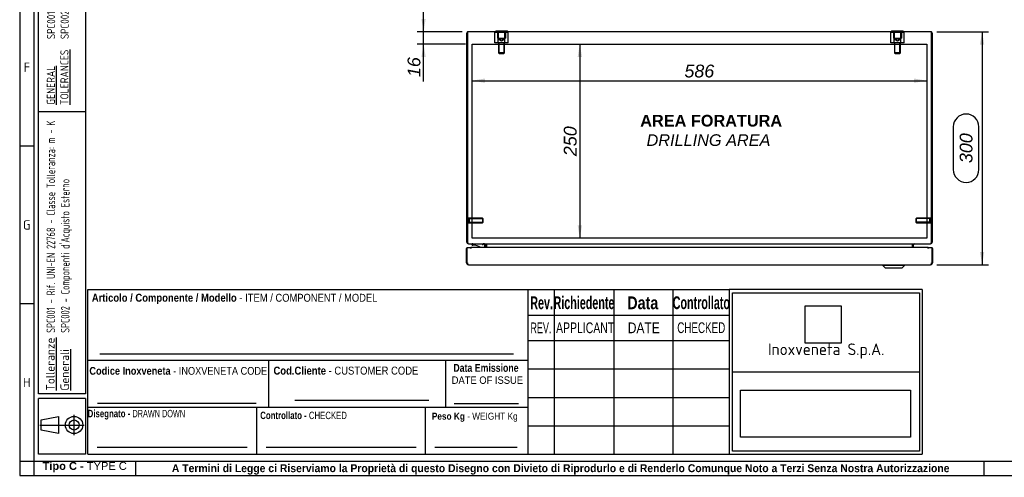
# Model space of a CAD drawing. Extents: x 6 to 412, y 11 to 288.
# Tile 1 of 3: x 6 to 218, y 11 to 109. Entities that reach past the tile are written whole.
import ezdxf
from ezdxf.enums import TextEntityAlignment as Align
from ezdxf.lldxf.tags import DXFTag

# ---------------------------------------------------------------- set-up
doc = ezdxf.new("R2010")
doc.units = 0
doc.layers.get('0').update_dxf_attribs({"linetype": 'CONTINUOUS'})
for name, color, linetype in [('_TRANSLATION', 7, 'CONTINUOUS'), ('AE00417_01', 7, 'CONTINUOUS'), ('AE00907_02', 7, 'CONTINUOUS'), ('C0000000', 7, 'CONTINUOUS'), ('C0000000_04', 7, 'CONTINUOUS'), ('C0000000_05', 7, 'CONTINUOUS'), ('C0000000_08', 7, 'CONTINUOUS'), ('C0000000_22', 7, 'CONTINUOUS'), ('C0000000_65', 7, 'CONTINUOUS'), ('DEFAULT', 7, 'CONTINUOUS'), ('DV5_DEFAULT', 7, 'CONTINUOUS'), ('SBAVATURE', 7, 'CONTINUOUS'), ('SERRATURA_SUP', 7, 'CONTINUOUS')]:
    doc.layers.add(name, color=color, linetype=linetype)
doc.styles.add('SEACAD_ARIAL', font='arial.ttf')
doc.styles.add('SEACAD_ARIAL_NARROW', font='ARIALN.TTF', dxfattribs={"width": 0.8})
doc.styles.add('SEACAD_ARIALB', font='arialbd.ttf', dxfattribs={"width": 0.9})
doc.styles.add('SEACAD_ARIALI', font='ariali.ttf')
doc.styles.add('SEACAD_SOLID_EDGE_ANSI', font='seans.ttf', dxfattribs={"width": 0.9})
doc.styles.add('SEACAD_SOLID_EDGE_ANSIB', font='seansbd.ttf', dxfattribs={"width": 0.9})
tags = doc.linetypes.add('CENTER2', pattern=[28.575, 19.05, -3.175, 3.175, -3.175]).pattern_tags.tags
tags[10:11] = [DXFTag(74, 4), DXFTag(75, 0), DXFTag(340, '0'), DXFTag(46, 0.0), DXFTag(50, 0.0), DXFTag(44, 0.0), DXFTag(45, 0.0)]
tags[8:9] = [DXFTag(74, 4), DXFTag(75, 0), DXFTag(340, '0'), DXFTag(46, 0.0), DXFTag(50, 0.0), DXFTag(44, 0.0), DXFTag(45, 0.0)]
tags[6:7] = [DXFTag(74, 4), DXFTag(75, 0), DXFTag(340, '0'), DXFTag(46, 0.0), DXFTag(50, 0.0), DXFTag(44, 0.0), DXFTag(45, 0.0)]
tags[4:5] = [DXFTag(74, 4), DXFTag(75, 0), DXFTag(340, '0'), DXFTag(46, 0.0), DXFTag(50, 0.0), DXFTag(44, 0.0), DXFTag(45, 0.0)]
tags = doc.linetypes.add('HIDDEN2', pattern=[4.7625, 3.175, -1.5875]).pattern_tags.tags
tags[6:7] = [DXFTag(74, 4), DXFTag(75, 0), DXFTag(340, '0'), DXFTag(46, 0.0), DXFTag(50, 0.0), DXFTag(44, 0.0), DXFTag(45, 0.0)]
tags[4:5] = [DXFTag(74, 4), DXFTag(75, 0), DXFTag(340, '0'), DXFTag(46, 0.0), DXFTag(50, 0.0), DXFTag(44, 0.0), DXFTag(45, 0.0)]
doc.dimstyles.new('ISO', dxfattribs={"dimtxt": 0.458333, "dimasz": 0.458333, "dimexe": 0.229167, "dimexo": 0.229167, "dimgap": 0.114583, "dimtad": 1, "dimdec": 1, "dimlfac": 6, "dimtxsty": 'SEACAD_ARIAL', "dimsah": 1, "dimcen": 0.229167, "dimadec": 1, "dimazin": 3, "dimtfac": 0.7, "dimtdec": 3, "dimtmove": 0, "dimatfit": 3})
picture_1 = doc.add_image_def('image1.jpg', size_in_pixel=(55, 57))
picture_2 = doc.add_image_def('image2.bmp', size_in_pixel=(138, 38))

# ---------------------------------------------------------------- blocks, each defined once
blk = doc.blocks.new('SE4')
at = {"layer": 'AE00417_01', "color": 7, "linetype": 'HIDDEN2'}
for p, q in [((102.54, 66.31), (102.37, 66.31)), ((102.54, 66.31), (102.54, 65.06)), ((102.7, 66.19), (102.7, 65.19)), ((105.58, 66.19), (102.7, 66.19)), ((102.7, 66.09), (105.68, 66.09)), ((105.58, 66.19), (105.58, 65.19)), ((105.7, 66.06), (105.58, 66.19)), ((105.7, 65.31), (105.7, 66.06)), ((198.76, 66.19), (198.64, 66.06)), ((198.64, 66.06), (198.64, 65.31)), ((201.64, 66.09), (198.66, 66.09)), ((198.76, 65.19), (198.76, 66.19)), ((201.64, 66.19), (198.76, 66.19)), ((201.64, 65.19), (201.64, 66.19)), ((201.8, 65.06), (201.8, 66.31)), ((201.97, 66.31), (201.8, 66.31)), ((102.37, 65.06), (102.54, 65.06)), ((102.7, 65.29), (105.68, 65.29)), ((102.7, 65.19), (105.58, 65.19)), ((105.58, 65.19), (105.7, 65.31)), ((198.64, 65.31), (198.76, 65.19)), ((201.64, 65.29), (198.66, 65.29)), ((198.76, 65.19), (201.64, 65.19)), ((201.8, 65.06), (201.97, 65.06))]:
    blk.add_line(p, q, dxfattribs=at)
at = {"layer": 'AE00417_01', "color": 7, "linetype": 'CONTINUOUS'}
for p, q in [((102.37, 66.31), (102.37, 66.31)), ((201.97, 66.31), (201.97, 66.31)), ((102.37, 65.06), (102.37, 65.06)), ((201.97, 65.06), (201.97, 65.06))]:
    blk.add_line(p, q, dxfattribs=at)
at = {"layer": 'AE00417_01', "color": 7, "linetype": 'HIDDEN2'}
for centre, start, end in [((102.62, 66.19), 180, 0), ((201.72, 66.19), 180, 0), ((102.62, 65.19), 0, 180), ((201.72, 65.19), 0, 180)]:
    blk.add_arc(centre, 0.0833, start, end, dxfattribs=at)
at = {"layer": 'AE00907_02', "color": 7, "linetype": 'CONTINUOUS'}
for centre, start, end in [((103.2, 105.16), 178.0727, 180), ((103.2, 98.53), 180, 181.9273)]:
    blk.add_arc(centre, 0.833, start, end, dxfattribs=at)
at = {"layer": 'C0000000', "color": 7, "linetype": 'HIDDEN2'}
for p, q in [((108.95, 105.99), (108.23, 105.99)), ((108.23, 103.82), (108.23, 105.99)), ((108.84, 105.99), (108.84, 104.82)), ((110.39, 105.99), (108.95, 105.99)), ((108.95, 103.82), (108.95, 105.99)), ((108.97, 105.99), (108.97, 104.82)), ((110.37, 104.82), (110.37, 105.99)), ((111.11, 105.99), (110.39, 105.99)), ((110.39, 103.82), (110.39, 105.99)), ((110.5, 105.99), (110.5, 104.82)), ((111.11, 103.82), (111.11, 105.99)), ((108.95, 103.82), (108.23, 103.82)), ((108.84, 104.82), (110.5, 104.82)), ((110.39, 103.82), (108.95, 103.82)), ((108.97, 104.82), (108.97, 104.66)), ((108.97, 104.66), (110.37, 104.66)), ((108.97, 104.66), (109.67, 104.24)), ((109, 103.82), (109, 101.66)), ((109.13, 101.53), (109.13, 103.82)), ((109.67, 104.24), (110.37, 104.66)), ((110.21, 101.53), (110.21, 103.82)), ((110.34, 101.66), (110.34, 103.82)), ((110.37, 104.66), (110.37, 104.82)), ((111.11, 103.82), (110.39, 103.82)), ((110.34, 101.66), (109, 101.66)), ((109, 101.66), (109.17, 101.49)), ((109.17, 101.49), (110.17, 101.49)), ((110.17, 101.49), (110.34, 101.66))]:
    blk.add_line(p, q, dxfattribs=at)
at = {"layer": 'C0000000', "color": 7, "linetype": 'CONTINUOUS'}
for p, q in [((108.42, 106.36), (110.92, 106.36)), ((108.42, 106.36), (108.42, 106.19)), ((110.92, 106.19), (110.92, 106.36)), ((103.32, 60.52), (103.32, 60.52)), ((103.8, 60.35), (103.49, 60.35)), ((105.57, 60.69), (105.57, 60.36)), ((106.07, 59.86), (106.07, 60.36))]:
    blk.add_line(p, q, dxfattribs=at)
for centre, radius, start, end in [((103.49, 60.52), 0.167, 90, 180), ((103.49, 60.52), 0.167, 180, 270), ((103.8, 58.52), 1.83, 46.819, 90)]:
    blk.add_arc(centre, radius, start, end, dxfattribs=at)
blk.add_open_spline([(106.07, 60.36), (106.07, 60.4), (106.06, 60.44), (106.03, 60.52), (106, 60.56), (105.96, 60.61), (105.94, 60.62), (105.9, 60.64), (105.89, 60.66), (105.85, 60.67), (105.82, 60.68), (105.78, 60.69), (105.76, 60.69), (105.74, 60.69)], degree=3, knots=[0, 0, 0, 0, 0.25, 0.25, 0.5, 0.5, 0.625, 0.625, 0.75, 0.75, 0.875, 0.875, 1, 1, 1, 1], dxfattribs=at)
at = {"layer": 'C0000000_04', "color": 7, "linetype": 'HIDDEN2'}
for p, q in [((193.95, 105.99), (193.23, 105.99)), ((193.23, 103.82), (193.23, 105.99)), ((193.84, 105.99), (193.84, 104.82)), ((195.39, 105.99), (193.95, 105.99)), ((193.95, 103.82), (193.95, 105.99)), ((193.97, 105.99), (193.97, 104.82)), ((195.37, 104.82), (195.37, 105.99)), ((196.11, 105.99), (195.39, 105.99)), ((195.39, 103.82), (195.39, 105.99)), ((195.5, 105.99), (195.5, 104.82)), ((196.11, 103.82), (196.11, 105.99)), ((193.95, 103.82), (193.23, 103.82)), ((193.84, 104.82), (195.5, 104.82)), ((195.39, 103.82), (193.95, 103.82)), ((193.97, 104.82), (193.97, 104.66)), ((193.97, 104.66), (195.37, 104.66)), ((193.97, 104.66), (194.67, 104.24)), ((194, 103.82), (194, 101.66)), ((194.13, 101.53), (194.13, 103.82)), ((194.67, 104.24), (195.37, 104.66)), ((195.21, 101.53), (195.21, 103.82)), ((195.34, 101.66), (195.34, 103.82)), ((195.37, 104.66), (195.37, 104.82)), ((196.11, 103.82), (195.39, 103.82)), ((195.34, 101.66), (194, 101.66)), ((194, 101.66), (194.17, 101.49)), ((194.17, 101.49), (195.17, 101.49)), ((195.17, 101.49), (195.34, 101.66))]:
    blk.add_line(p, q, dxfattribs=at)
at = {"layer": 'C0000000_05', "color": 7, "linetype": 'CONTINUOUS'}
for p, q in [((193.42, 106.36), (195.92, 106.36)), ((193.42, 106.36), (193.42, 106.19)), ((195.92, 106.19), (195.92, 106.36))]:
    blk.add_line(p, q, dxfattribs=at)
at = {"layer": 'C0000000_08', "color": 7, "linetype": 'CONTINUOUS'}
for p, q in [((102.37, 76.81), (102.37, 76.81)), ((102.37, 64.81), (102.37, 64.81))]:
    blk.add_line(p, q, dxfattribs=at)
at = {"layer": 'C0000000_22', "color": 7, "linetype": 'CONTINUOUS'}
for p, q in [((102.17, 105.77), (102.17, 61.11)), ((102.37, 106.13), (102.37, 105.77)), ((102.37, 105.77), (102.37, 106.13)), ((102.37, 105.77), (102.37, 61.11)), ((102.37, 61.11), (102.37, 105.77)), ((201.75, 106.19), (102.59, 106.19)), ((201.97, 106.13), (201.97, 105.77)), ((201.97, 105.77), (201.97, 106.13)), ((201.97, 61.11), (201.97, 105.77)), ((201.97, 105.77), (201.97, 61.11)), ((202.17, 61.11), (202.17, 105.77)), ((102.59, 60.69), (102.59, 60.69)), ((102.59, 60.69), (201.75, 60.69)), ((106.22, 60.47), (106.22, 59.86)), ((106.42, 60.47), (106.42, 60.69)), ((106.42, 60.47), (106.42, 59.86)), ((106.42, 59.86), (106.42, 60.47)), ((197.92, 60.47), (197.92, 60.69)), ((197.92, 59.86), (197.92, 60.47)), ((197.92, 60.47), (197.92, 59.86)), ((198.12, 59.86), (198.12, 60.47)), ((201.75, 60.69), (201.75, 60.69))]:
    blk.add_line(p, q, dxfattribs=at)
for centre, radius, start, end in [((102.59, 105.77), 0.417, 121.3323, 180), ((102.59, 105.77), 0.417, 90, 121.3323), ((201.75, 105.77), 0.417, 58.6677, 90), ((201.75, 105.77), 0.417, 0, 58.6677), ((102.59, 61.11), 0.417, 180, 270), ((106, 60.47), 0.217, 0, 90), ((106, 60.47), 0.417, 0, 31.3323), ((198.34, 60.47), 0.417, 148.6677, 180), ((198.34, 60.47), 0.217, 90, 180), ((201.75, 61.11), 0.417, 270, 0)]:
    blk.add_arc(centre, radius, start, end, dxfattribs=at)
for centre, major_axis, ratio, start_param, end_param in [((102.59, 105.77), (0, -0.417), 0.997824, 3.141593, 3.688444), ((201.75, 105.77), (0, -0.417), 0.997824, 2.594742, 3.141593), ((102.59, 61.11), (0, -0.417), 0.52, 4.712389, 6.283185), ((201.75, 61.11), (0, 0.417), 0.52, 3.141593, 4.712389)]:
    blk.add_ellipse(centre, major_axis=major_axis, ratio=ratio, start_param=start_param, end_param=end_param, dxfattribs=at)
at = {"layer": 'C0000000_65', "color": 7, "linetype": 'CONTINUOUS'}
for p, q in [((102.17, 56.61), (102.17, 59.65)), ((102.24, 59.86), (103.09, 59.86)), ((102.24, 59.86), (102.24, 56.61)), ((103.09, 59.86), (103.09, 59.65)), ((103.09, 59.65), (103.09, 59.86)), ((201.25, 59.86), (103.09, 59.86)), ((103.09, 59.65), (103.09, 59.65)), ((103.09, 59.65), (103.09, 59.65)), ((201.25, 59.86), (202.11, 59.86)), ((201.25, 59.86), (201.25, 59.65)), ((201.25, 59.65), (201.25, 59.86)), ((201.25, 59.65), (201.25, 59.65)), ((201.25, 59.65), (201.25, 59.65)), ((202.11, 56.61), (202.11, 59.86)), ((202.17, 59.65), (202.17, 56.61)), ((102.24, 56.61), (102.4, 56.61)), ((102.37, 56.25), (102.37, 56.61)), ((102.4, 56.61), (102.4, 56.25)), ((102.59, 56.19), (201.75, 56.19)), ((201.94, 56.61), (201.94, 56.25)), ((201.94, 56.61), (202.11, 56.61)), ((201.97, 56.25), (201.97, 56.61))]:
    blk.add_line(p, q, dxfattribs=at)
for centre, radius, start, end in [((102.37, 59.65), 0.2, 132.1095, 180), ((201.97, 59.65), 0.2, 0, 47.8905), ((102.59, 56.61), 0.417, 180, 238.6677), ((102.59, 56.61), 0.217, 180, 212.2727), ((102.59, 56.61), 0.417, 238.6677, 270), ((201.75, 56.61), 0.417, 270, 301.3323), ((201.75, 56.61), 0.217, 327.7273, 360), ((201.75, 56.61), 0.417, 301.3323, 360)]:
    blk.add_arc(centre, radius, start, end, dxfattribs=at)
for centre, start_param, end_param in [((102.59, 56.61), 2.594742, 3.141593), ((201.75, 56.61), 3.141593, 3.688444)]:
    blk.add_ellipse(centre, major_axis=(0, 0.417), ratio=0.845517, start_param=start_param, end_param=end_param, dxfattribs=at)
at = {"layer": 'DV5_DEFAULT', "color": 7, "linetype": 'CENTER2'}
for p, q in [((103.34, 61.86), (103.34, 103.52)), ((103.34, 103.52), (201, 103.52)), ((201, 103.52), (201, 61.86)), ((201, 61.86), (103.34, 61.86))]:
    blk.add_line(p, q, dxfattribs=at)
at = {"layer": 'SERRATURA_SUP', "color": 7, "linetype": 'CONTINUOUS'}
for p, q in [((191.5, 56.19), (191.5, 56.02)), ((196.17, 56.02), (191.5, 56.02)), ((191.5, 56.02), (192, 55.52)), ((192, 55.52), (195.67, 55.52)), ((195.67, 55.52), (196.17, 56.02)), ((196.17, 56.02), (196.17, 56.19))]:
    blk.add_line(p, q, dxfattribs=at)
blk = doc.blocks.new('DMBLK180')
at = {"layer": 'DEFAULT', "linetype": 'CONTINUOUS'}
for points in [[(92.48, 108.94), (92.94, 106.19), (93.39, 108.94)], [(92.48, 100.77), (93.39, 100.77), (92.94, 103.52)]]:
    blk.add_hatch(color=7, dxfattribs=at).paths.add_polyline_path(points)
at = {"layer": 'DEFAULT', "color": 7, "linetype": 'CONTINUOUS'}
for p, q in [((92.94, 95.49), (92.94, 111.69)), ((101.21, 106.19), (91.56, 106.19)), ((101.96, 103.52), (91.56, 103.52))]:
    blk.add_line(p, q, dxfattribs=at)
at = {"layer": 'DEFAULT', "color": 7, "linetype": 'CONTINUOUS', "style": 'SEACAD_ARIALI'}
blk.add_text('16', height=2.75, rotation=90, dxfattribs=at).set_placement((89.5, 96.45), align=Align.TOP_LEFT)
blk = doc.blocks.new('DMBLK181')
at = {"layer": 'DEFAULT', "linetype": 'CONTINUOUS'}
for points in [[(126.94, 100.77), (126.48, 103.52), (126.02, 100.77)], [(126.94, 64.61), (126.02, 64.61), (126.48, 61.86)]]:
    blk.add_hatch(color=7, dxfattribs=at).paths.add_polyline_path(points)
at = {"layer": 'DEFAULT', "color": 7, "linetype": 'CONTINUOUS'}
blk.add_line((126.48, 103.52), (126.48, 61.86), dxfattribs=at)
at = {"layer": 'DEFAULT', "color": 7, "linetype": 'CONTINUOUS', "style": 'SEACAD_ARIALI'}
blk.add_text('250', height=2.75, rotation=90, dxfattribs=at).set_placement((123.04, 79.48), align=Align.TOP_LEFT)
blk = doc.blocks.new('DMBLK182')
at = {"layer": 'DEFAULT', "linetype": 'CONTINUOUS'}
for points in [[(106.09, 95.22), (106.09, 96.14), (103.34, 95.68)], [(198.25, 95.22), (201, 95.68), (198.25, 96.14)]]:
    blk.add_hatch(color=7, dxfattribs=at).paths.add_polyline_path(points)
at = {"layer": 'DEFAULT', "color": 7, "linetype": 'CONTINUOUS'}
blk.add_line((103.34, 95.68), (201, 95.68), dxfattribs=at)
at = {"layer": 'DEFAULT', "color": 7, "linetype": 'CONTINUOUS', "style": 'SEACAD_ARIALI'}
blk.add_text('586', height=2.75, dxfattribs=at).set_placement((148.93, 99.12), align=Align.TOP_LEFT)
blk = doc.blocks.new('DMBLK199')
at = {"layer": 'DEFAULT', "linetype": 'CONTINUOUS'}
for points in [[(213.29, 103.44), (212.84, 106.19), (212.38, 103.44)], [(213.29, 58.94), (212.38, 58.94), (212.84, 56.19)]]:
    blk.add_hatch(color=7, dxfattribs=at).paths.add_polyline_path(points)
at = {"layer": 'DEFAULT', "color": 7, "linetype": 'CONTINUOUS'}
for p, q in [((203.13, 106.19), (214.21, 106.19)), ((212.84, 106.19), (212.84, 56.19)), ((206.65, 85.77), (206.65, 76.61)), ((212.15, 76.61), (212.15, 85.77)), ((203.13, 56.19), (214.21, 56.19))]:
    blk.add_line(p, q, dxfattribs=at)
for centre, start, end in [((209.4, 85.77), 0, 180), ((209.4, 76.61), 180, 0)]:
    blk.add_arc(centre, 2.75, start, end, dxfattribs=at)
at = {"layer": 'DEFAULT', "color": 7, "linetype": 'CONTINUOUS', "style": 'SEACAD_ARIALI'}
blk.add_text('300', height=2.75, rotation=90, dxfattribs=at).set_placement((208.02, 77.98), align=Align.TOP_LEFT)

msp = doc.modelspace()

# ---------------------------------------------------------------- linework, layer by layer
at = {"color": 7, "linetype": 'CONTINUOUS'}
for p, q in [((6.234, 287.588), (6.234, 10.959)), ((9.263, 81.632), (6.234, 81.632)), ((115.363, 15.502), (115.363, 50.84)), ((9.263, 47.809), (6.234, 47.809)), ((20.873, 35.694), (115.363, 35.694)), ((20.873, 25.598), (115.363, 25.598)), ((57.113, 15.502), (57.113, 25.598)), ((65.314, 27.113), (94.088, 27.113)), ((93.363, 15.502), (93.363, 25.598)), ((99.513, 26.42), (113.323, 26.42)), ((17.907, 19.617), (17.907, 23.942)), ((10.566, 21.779), (20.069, 21.779)), ((22.892, 17.017), (55.1, 17.017)), ((59.132, 17.017), (91.339, 17.017)), ((95.372, 17.017), (113.05, 17.017)), ((31.194, 10.954), (31.194, 13.983)), ((213.272, 10.954), (213.272, 13.983)), ((6.234, 10.959), (412.092, 10.959))]:
    msp.add_line(p, q, dxfattribs=at)
msp.add_lwpolyline([(14.582, 19.926), (10.875, 20.698), (10.875, 22.86), (14.582, 23.633), (14.582, 19.926)], dxfattribs=at)
for radius in [1.854, 1.081]:
    msp.add_circle((17.907, 21.779), radius, dxfattribs=at)
at = {"layer": 'DEFAULT', "color": 7, "linetype": 'CONTINUOUS'}
for p, q in [((9.263, 287.588), (9.263, 10.959)), ((10.273, 28.5), (10.273, 283.045)), ((20.369, 283.045), (20.369, 28.5)), ((20.369, 89), (10.273, 89)), ((20.873, 15.502), (20.873, 50.84)), ((20.873, 50.84), (115.363, 50.84)), ((115.366, 50.84), (158.566, 50.84)), ((120.966, 50.84), (120.966, 15.502)), ((133.766, 50.84), (133.766, 15.502)), ((146.466, 50.84), (146.466, 15.502)), ((199.966, 50.84), (158.564, 50.84)), ((158.566, 50.84), (158.566, 15.502)), ((199.966, 50.84), (199.966, 15.502)), ((159.267, 50.176), (199.367, 50.176)), ((159.267, 16.162), (159.267, 50.176)), ((199.367, 50.176), (199.367, 16.162)), ((115.366, 45.352), (158.566, 45.352)), ((115.366, 39.902), (158.566, 39.902)), ((59.713, 25.598), (59.713, 35.694)), ((97.713, 25.598), (97.713, 35.694)), ((115.366, 33.802), (158.566, 33.802)), ((159.267, 33.171), (199.367, 33.171)), ((20.369, 28.5), (10.273, 28.5)), ((20.369, 27.5), (10.273, 27.5)), ((10.273, 15.5), (10.273, 27.5)), ((20.369, 27.5), (20.369, 15.5)), ((115.366, 27.702), (158.566, 27.702)), ((115.366, 21.602), (158.566, 21.602)), ((20.369, 15.5), (10.273, 15.5)), ((20.873, 15.502), (115.363, 15.502)), ((115.366, 15.502), (158.566, 15.502)), ((158.564, 15.502), (199.966, 15.502)), ((199.367, 16.162), (159.267, 16.162)), ((6.234, 13.988), (412.092, 13.988))]:
    msp.add_line(p, q, dxfattribs=at)
at = {"layer": 'SBAVATURE', "color": 7, "linetype": 'CONTINUOUS'}
for p, q in [((23.432, 37.088), (112.266, 37.088)), ((22.968, 26.474), (56.974, 26.474))]:
    msp.add_line(p, q, dxfattribs=at)

# ---------------------------------------------------------------- block references
at = {"layer": 'DEFAULT'}
msp.add_blockref('SE4', (0, 0), dxfattribs=at)

# ---------------------------------------------------------------- texts
at = {"attachment_point": 1, "rotation": 90}
for s, insert, char_height, width in [('{\\fSolid Edge ANSI|b0|i0|c0|p34;\\W0.84600x;\\C7;SPC001 - REFERENCE UNI-EN 22768 - TOLERANCE CLASS: m - K}\\P{\\fSolid Edge ANSI|b0|i0|c0|p34;\\W0.84600x;\\C7;SPC002 - }{\\fSolid Edge ANSI|b0|i0|c0|p34;\\W0.94000x;\\C7;EXTERNALLY PURCHASED COMPONENTS}', (12.101, 104.605), 1.75, 56.68133), ('{\\fSolid Edge ANSI|b1|i0|c0|p34;\\L\\C7;Tolleranze}\\P{\\fSolid Edge ANSI|b1|i0|c0|p34;\\L\\C7;Generali}', (11.89, 29.169), 1.85, 10.93945)]:
    msp.add_mtext(s, dxfattribs=dict(at, insert=insert, char_height=char_height, width=width))
for s, insert, char_height, width, style in [('{\\fSolid Edge ANSI|b0|i0|c0|p34;\\L\\C7;GENERAL}\\P{\\fSolid Edge ANSI|b0|i0|c0|p34;\\L\\C7;TOLERANCES}\\P', (12.048, 90.485), 1.75, 12.63203, 'SEACAD_SOLID_EDGE_ANSI'), ("{\\fSolid Edge ANSI|b1|i0|c0|p34;\\W0.82000x;\\C7;SPC001 - Rif. UNI-EN 22768 - Classe Tolleranza: m - K}\\P{\\fSolid Edge ANSI|b1|i0|c0|p34;\\W0.82000x;\\C7;SPC002 - Componenti d'Acquisto Esterno}", (12, 41.571), 1.85, 46.58795, 'SEACAD_SOLID_EDGE_ANSIB')]:
    msp.add_mtext(s, dxfattribs=dict(at, insert=insert, char_height=char_height, width=width, style=style))
for s, insert, char_height, width, attachment_point in [('{\\fSolid Edge ANSI|b0||i0||c0|p34;\\C7;\\H2.019192;\\W1.;F}', (7.783, 97.538), 2.01919, 2.2716, 8), ('{\\fSolid Edge ANSI|b0||i0||c0|p34;\\C7;\\H2.019192;\\W1.;G}', (7.757, 63.716), 2.01919, 2.5871, 8), ('{\\fSolid Edge ANSI|b0||i0||c0|p34;\\C7;\\H2.5;\\W1.;Inoxveneta S.p.A.}', (179.366, 37.657), 2.5, 38.9068, 5), ('{\\fSolid Edge ANSI|b0||i0||c0|p34;\\C7;\\H2.019192;\\W1.;H}', (7.759, 29.895), 2.01919, 2.7133, 8), ('{\\fArial|b1||i0||c0|p34;\\C7;\\H1.7;\\W1.;Tipo C - }{\\fArial|b0||i0||c0|p34;\\C7;\\H1.7;\\W1.;TYPE C}', (20.186, 11.634), 1.7, 18.15868, 8), ('{\\fArial|b1||i0||c0|p34;\\C7;\\H1.7;\\W0.94;A Termini di Legge ci Riserviamo la Proprietà di questo Disegno con Divieto di Riprodurlo e di Renderlo Comunque Noto a Terzi Senza Nostra Autorizzazione}', (122.366, 11.137), 1.7, 175.01141, 8)]:
    msp.add_mtext(s, dxfattribs=dict(insert=insert, char_height=char_height, width=width, attachment_point=attachment_point))
for s, insert, char_height, width, attachment_point, style in [('{\\fArial|b1||i0||c0|p34;\\C7;\\H1.7163132;\\W0.846;Articolo / Componente / Modello}{\\fArial|b0||i0||c0|p34;\\C7;\\H1.7163132;\\W0.846; - ITEM}{\\fArial|b0||i0||c0|p34;\\C7;\\H1.7;\\W0.846; / COMPONENT / MODEL}', (21.72, 47.719), 1.716313, 61.3875, 7, 'SEACAD_ARIAL'), ('{\\fArial|b1||i0||c0|p34;\\C7;\\H2.75;\\W0.6;Rev.}', (118.275, 46.597), 2.75, 4.50348, 8, 'SEACAD_ARIALB'), ('{\\fArial|b1||i0||c0|p34;\\C7;\\H2.75;\\W0.6;Richiedente}', (127.374, 46.608), 2.75, 12.23036, 8, 'SEACAD_ARIALB'), ('{\\fArial|b1||i0||c0|p34;\\C7;\\H2.75;\\W0.8;Data}', (139.989, 46.585), 2.75, 6.78265, 8, 'SEACAD_ARIALB'), ('{\\fArial|b1||i0||c0|p34;\\C7;\\H2.75;\\W0.6;Controllato}', (152.564, 46.608), 2.75, 11.31616, 8, 'SEACAD_ARIALB'), ('{\\fArial|b0||i0||c0|p34;\\C7;\\H2.3;\\W0.6;REV.}', (118.125, 41.484), 2.3, 5.04266, 8, 'SEACAD_ARIAL'), ('{\\fArial|b0||i0||c0|p34;\\C7;\\H2.3;\\W0.7;APPLICANT}', (121.375, 41.459), 2.3, 12.12989, 7, 'SEACAD_ARIAL'), ('{\\fArial|b0||i0||c0|p34;\\C7;\\H2.3;\\W0.8;DATE}', (140.209, 41.484), 2.3, 7.08597, 8, 'SEACAD_ARIAL'), ('{\\fArial Narrow|b0||i0||c0|p34;\\C7;\\H2.3;\\W0.8;CHECKED}', (152.548, 41.483), 2.3, 10.75184, 8, 'SEACAD_ARIAL_NARROW'), ('{\\fArial|b1||i0||c0|p34;\\C7;\\H1.67;\\W0.846;Codice Inoxveneta}{\\fArial|b0||i0||c0|p34;\\C7;\\H1.67;\\W0.846; - INOXVENETA CODE}', (21.196, 32.543), 1.67, 38.23236, 7, 'SEACAD_ARIAL'), ('{\\fArial|b1||i0||c0|p34;\\C7;\\H1.7163132;\\W0.846;Cod.Cliente}{\\fArial|b0||i0||c0|p34;\\C7;\\H1.7163132;\\W0.846; - CUSTOMER CODE}', (60.714, 32.572), 1.716313, 31.52647, 7, 'SEACAD_ARIAL'), ('{\\fArial|b1||i0||c0|p34;\\C7;\\H1.7;\\W0.792;Data Emissione}', (99.324, 33.173), 1.7, 14.35739, 7, 'SEACAD_ARIALB'), ('{\\fArial|b0||i0||c0|p34;\\C7;\\H1.6;\\W0.9;DATE OF ISSUE}', (98.978, 30.59), 1.6, 15.11655, 7, 'SEACAD_ARIAL'), ('{\\fArial|b1||i0||c0|p34;\\C7;\\H1.6;\\W0.752;Disegnato - }{\\fArial Narrow|b0||i0||c0|p34;\\C7;\\H1.5875;\\W0.752;\\T1.;DRAWN DOWN}', (31.284, 22.95), 1.6, 19.88117, 8, 'SEACAD_ARIAL_NARROW'), ('{\\fArial|b1||i0||c0|p34;\\C7;\\H1.6;\\W0.752;Controllato - }{\\fArial|b0||i0||c0|p34;\\C7;\\H1.5875;\\W0.752;\\T1.;CHECKED}{\\fArial|b1||i0||c0|p34;\\C7;\\H1.6;\\W0.752; }', (67.172, 23.026), 1.6, 18.83287, 8, 'SEACAD_ARIALB'), ('{\\fArial|b1||i0||c0|p34;\\C7;\\H1.5;\\W0.846;Peso Kg}{\\fArial|b0||i0||c0|p34;\\C7;\\H1.5;\\W0.846; - WEIGHT Kg}', (94.712, 22.459), 1.5, 18.73278, 7, 'SEACAD_ARIAL')]:
    msp.add_mtext(s, dxfattribs=dict(insert=insert, char_height=char_height, width=width, attachment_point=attachment_point, style=style))
at = {"layer": '_TRANSLATION', "insert": (154.097, 84.989), "char_height": 3, "width": 34.96354, "attachment_point": 5}
msp.add_mtext('{\\fArial|b0||i0||c0|p34;\\C7;\\H3.;\\W1.; }{\\fArial|b1||i0||c0|p34;\\C7;\\H2.5;\\W1.;AREA FORATURA \\P}{\\fArial|b0||i1||c0|p34;\\C7;\\H2.5;\\W1.;DRILLING AREA}', dxfattribs=at)

# ---------------------------------------------------------------- dimensions: what is measured, and where the dimension line sits
at = {"layer": 'DEFAULT', "color": 7, "linetype": 'CONTINUOUS'}
for base, p1, p2, angle, picture, middle, dimtype in [((92.937, 106.189), (103.338, 103.522), (102.588, 106.189), 90, 'DMBLK180', (92.937, 101.754), 160), ((212.836, 106.189), (201.755, 106.189), (201.755, 56.189), 269.9996, 'DMBLK199', (212.836, 81.189), 161), ((126.48, 103.522), (103.338, 103.522), (103.338, 61.855), 270, 'DMBLK181', (126.48, 82.689), 161), ((103.338, 95.679), (103.338, 103.522), (201.005, 103.522), 0, 'DMBLK182', (152.172, 95.679), 161)]:
    dim = msp.add_linear_dim(base=base, p1=p1, p2=p2, angle=angle, text='\\A1;<>', dimstyle='ISO', override={"dimtxt": 2.75, "dimasz": 2.75, "dimexe": 1.375, "dimexo": 1.375, "dimgap": 0.6875, "dimcen": 1.375}, dxfattribs=at)
    dim.commit()
    dim.dimension.update_dxf_attribs({"geometry": picture, "text_midpoint": middle, "dimtype": dimtype})

# ---------------------------------------------------------------- pictures from other files: only their frames are drawn
image = msp.add_image(picture_1, insert=(174.862, 39.378), size_in_units=(7.719, 8), rotation=0)
image.dxf.flags = 7
image = msp.add_image(picture_2, insert=(160.965, 19.172), size_in_units=(36.512, 10.054))
image.dxf.flags = 7

doc.saveas('drawing.dxf')
